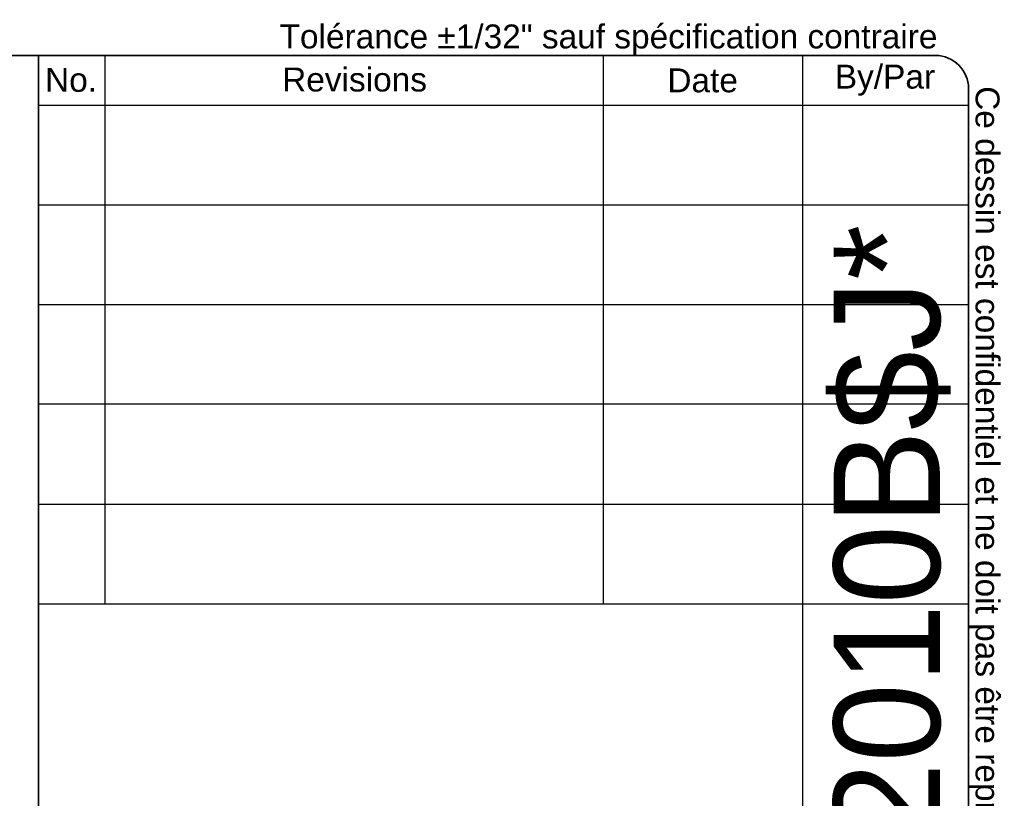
# Model space of a CAD drawing. Header units: inches. Extents: x 0 to 149, y -11 to 97.
# Tile 65 of 65: x 116 to 149, y 71 to 97. Entities that reach past the tile are written whole.
import ezdxf
from ezdxf.enums import TextEntityAlignment as Align

# ---------------------------------------------------------------- set-up
doc = ezdxf.new("R2010")
doc.units = ezdxf.units.IN
doc.header["$LTSCALE"] = 8.944272
doc.header["$MEASUREMENT"] = 0
doc.layers.get('0').update_dxf_attribs({"lineweight": 25})
doc.layers.add('Sketch Geometry(ANSI)', color=7, linetype='Continuous', lineweight=25)
doc.layers.add('Symbols(ANSI)', color=7, linetype='Continuous', lineweight=25)
doc.styles.add('Current-ANSI', font='arial.ttf')
doc.styles.add('Text Style44', font='arialbd.ttf')
doc.styles.add('Text Style83', font='FRE3OF9X.TTF')

# ---------------------------------------------------------------- blocks, each defined once
blk = doc.blocks.new('Title Blocks EXM - ANSI B')
at = {"layer": 'Sketch Geometry(ANSI)'}
for p, q in [((13.25, 10.687), (16.625, 10.687)), ((13.5, 10.687), (13.5, 8.625)), ((15.375, 10.687), (15.375, 8.625)), ((16.125, 10.687), (16.125, 3.5)), ((16.75, 10.562), (16.75, 0.375)), ((13.25, 10.5), (16.75, 10.5)), ((13.25, 10.125), (16.75, 10.125)), ((13.25, 9.75), (16.75, 9.75)), ((16.75, 9.375), (13.25, 9.375)), ((13.25, 9), (16.75, 9)), ((16.75, 9), (16.75, 8.625)), ((13.25, 8.625), (16.75, 8.625))]:
    blk.add_line(p, q, dxfattribs=at)
at = {"layer": 'Sketch Geometry(ANSI)', "linetype": 'Continuous', "lineweight": 35}
for q in [(13.25, 10.687), (13.25, 3.5)]:
    blk.add_line((13.25, 8.625), q, dxfattribs=at)
at = {"layer": 'Sketch Geometry(ANSI)'}
blk.add_arc((16.625, 10.562), 0.125, 0, 90, dxfattribs=at)
at = {"layer": 'Symbols(ANSI)', "color": 7, "char_height": 0.09, "attachment_point": 5, "style": 'Current-ANSI'}
for s, insert, width in [('No.', (13.3727, 10.5947), 0.250391), ('Revisions', (14.4395, 10.5958), 1.873306), ('Date', (15.7494, 10.5928), 0.751347), ('By/Par', (16.4354, 10.5938), 0.622018)]:
    blk.add_mtext(s, dxfattribs=dict(at, insert=insert, width=width))
at = {"layer": 'Symbols(ANSI)', "color": 7, "style": 'Current-ANSI'}
for tag, p in [('REV1', (13.3753, 10.3127)), ('REV1DATE', (15.7496, 10.31)), ('REV1BY', (16.4371, 10.3133)), ('REV2', (13.3734, 9.9377)), ('REV2DATE', (15.7475, 9.9406)), ('REV2BY', (16.4372, 9.9385)), ('REV3', (13.3741, 9.563)), ('REV3DATE', (15.7516, 9.563)), ('REV3BY', (16.4372, 9.5635)), ('REV4', (13.3766, 9.1879)), ('REV4DATE', (15.7516, 9.1879)), ('REV4BY', (16.4411, 9.1885)), ('REV5', (13.3734, 8.8129)), ('REV5DATE', (15.7516, 8.8129)), ('REV5BY', (16.4379, 8.8113)), ('MFG_APPROVED_DATE', (16.3934, 2.3745)), ('DETAIL_REV', (16.2494, 0.9257))]:
    blk.add_attdef(tag, text='', height=0.09, dxfattribs=at).set_placement(p, align=Align.MIDDLE_CENTER)
for tag, p in [('REV1DESC', (13.5255, 10.3098)), ('REV2DESC', (13.5253, 9.9374)), ('REV3DESC', (13.528, 9.5635)), ('REV4DESC', (13.533, 9.1903)), ('REV5DESC', (13.5322, 8.8113)), ('COMPANY', (14.1202, 2.375))]:
    blk.add_attdef(tag, text='', height=0.09, dxfattribs=at).set_placement(p, align=Align.MIDDLE_LEFT)
at = {"layer": 'Symbols(ANSI)', "color": 7, "style": 'Text Style83'}
blk.add_attdef('BARCODE_001', (16.6422, 3.8355), '', height=0.4, rotation=90, dxfattribs=at)
at = {"layer": 'Symbols(ANSI)', "color": 7}
for tag, p, height, style in [('IDW_DATE_001', (16.0977, 2.0916), 0.09, 'Current-ANSI'), ('MATERIEL_001', (13.9591, 1.7815), 0.09, 'Current-ANSI'), ('COLOR_001', (14.2747, 1.4037), 0.09, 'Current-ANSI'), ('FINISH_001', (16.106, 1.3941), 0.09, 'Current-ANSI'), ('IDW_DESC_001', (13.6253, 0.8851), 0.09, 'Current-ANSI'), ('Sheet_Number_001', (16.3416, 0.5807), 0.09, 'Current-ANSI'), ('IDW_REV_001', (15.9474, 0.3552), 0.14, 'Text Style44'), ('IDW_NAME_001', (13.6635, 0.3043), 0.14, 'Text Style44'), ('Number_of_sheets_001', (16.5509, 0.3301), 0.09, 'Current-ANSI')]:
    blk.add_attdef(tag, p, '', height=height, dxfattribs=dict(at, style=style))
blk = doc.blocks.new('Borders 1_EXM - B (Inch)-5412ESW202010B_merged.idw')
at = {"layer": 'Sketch Geometry(ANSI)', "linetype": 'Continuous', "lineweight": 35}
for p, q in [((16.3979, 10.6915), (0.5229, 10.6915)), ((16.5229, 0.3795), (16.5229, 10.5665))]:
    blk.add_line(p, q, dxfattribs=at)
blk.add_arc((16.3979, 10.5665), 0.125, 0, 90, dxfattribs=at)
at = {"layer": 'Symbols(ANSI)', "color": 7, "insert": (13.9302, 10.6908), "char_height": 0.09, "attachment_point": 7, "style": 'Current-ANSI'}
blk.add_mtext('Tolérance ±1/32" sauf spécification contraire', dxfattribs=at)
at = {"layer": 'Symbols(ANSI)', "color": 7, "insert": (16.5222, 10.576), "char_height": 0.09, "attachment_point": 7, "rotation": 270, "style": 'Current-ANSI'}
blk.add_mtext('Ce dessin est confidentiel et ne doit pas être reproduit ou utilisé sans le consentement de EXM', dxfattribs=at)
at = {"layer": 'Symbols(ANSI)', "color": 7, "style": 'Current-ANSI'}
blk.add_attdef('FILENAME_AND_PATH_001', (5.9016, 10.7181), '', height=0.09, dxfattribs=at)

msp = doc.modelspace()

# ---------------------------------------------------------------- block references
at = {"xscale": 8.94427190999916, "yscale": 8.94427190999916, "zscale": 8.94427190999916}
msp.add_blockref('Borders 1_EXM - B (Inch)-5412ESW202010B_merged.idw', (0, 0), dxfattribs=at)
ref = msp.add_blockref('Title Blocks EXM - ANSI B', (-2.03161, 0.04063), dxfattribs=dict(xscale=8.94427190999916, yscale=8.94427190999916, zscale=8.94427190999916))
ref.add_attrib('BARCODE_001', '*$H5412ESW202010B$J*', (146.82095, 34.34646), dxfattribs={"layer": 'Symbols(ANSI)', "color": 7, "height": 3.5777089, "rotation": 90, "style": 'Text Style83'})

doc.saveas('drawing.dxf')
